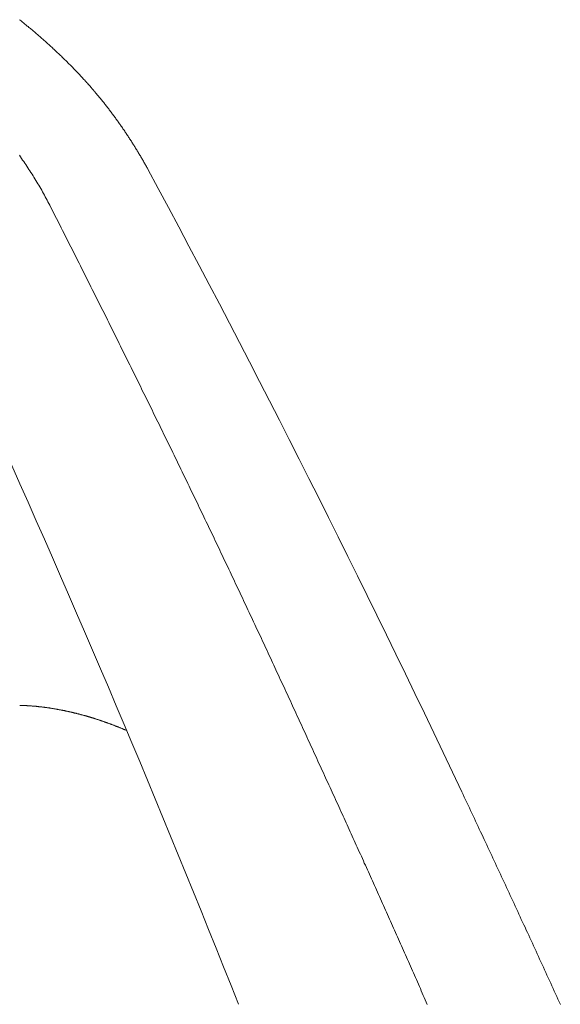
# Model space of a CAD drawing. Header units: millimetres. Extents: x -2274 to 12297, y -16157 to 26321.
# Tile 75 of 256: x -76 to -70, y -7059 to -7048. Entities that reach past the tile are written whole.
import ezdxf

# ---------------------------------------------------------------- set-up
doc = ezdxf.new("R2010")
doc.units = ezdxf.units.MM

msp = doc.modelspace()

# ---------------------------------------------------------------- linework, layer by layer
at = {"color": 253, "linetype": 'ByBlock', "lineweight": 13}
for points in [[(-70.892, -7056.197, 0.013056), (-74.366, -7049.306)], [(-73.364, -7058.547, 0.01172), (-76.148, -7051.974)]]:
    msp.add_lwpolyline(points, format="xyb", dxfattribs=at)
at = {"color": 253, "lineweight": 13}
for points in [[(-74.367, -7049.306, 0), (-74.372, -7049.296, 0), (-74.377, -7049.286, 0), (-74.383, -7049.277, 0), (-74.389, -7049.267, 0), (-74.394, -7049.257, 0), (-74.4, -7049.247, 0), (-74.405, -7049.238, 0), (-74.411, -7049.228, 0), (-74.416, -7049.218, 0), (-74.422, -7049.208, 0), (-74.428, -7049.199, 0), (-74.433, -7049.189, 0), (-74.439, -7049.179, 0), (-74.445, -7049.17, 0), (-74.45, -7049.16, 0), (-74.456, -7049.151, 0), (-74.462, -7049.141, 0), (-74.468, -7049.131, 0), (-74.473, -7049.122, 0), (-74.479, -7049.112, 0), (-74.485, -7049.103, 0), (-74.491, -7049.093, 0), (-74.497, -7049.083, 0), (-74.503, -7049.074, 0), (-74.509, -7049.064, 0), (-74.514, -7049.055, 0), (-74.52, -7049.045, 0), (-74.526, -7049.036, 0), (-74.532, -7049.026, 0), (-74.538, -7049.017, 0), (-74.544, -7049.007, 0), (-74.55, -7048.998, 0), (-74.556, -7048.989, 0), (-74.563, -7048.979, 0), (-74.569, -7048.97, 0), (-74.575, -7048.96, 0), (-74.581, -7048.951, 0), (-74.587, -7048.942, 0), (-74.593, -7048.932, 0), (-74.599, -7048.923, 0), (-74.606, -7048.913, 0), (-74.612, -7048.904, 0), (-74.618, -7048.895, 0), (-74.624, -7048.886, 0), (-74.631, -7048.876, 0), (-74.637, -7048.867, 0), (-74.643, -7048.858, 0), (-74.65, -7048.849, 0), (-74.656, -7048.839, 0), (-74.662, -7048.83, 0), (-74.669, -7048.821, 0), (-74.675, -7048.812, 0), (-74.682, -7048.803, 0), (-74.688, -7048.793, 0), (-74.695, -7048.784, 0), (-74.701, -7048.775, 0), (-74.708, -7048.766, 0), (-74.714, -7048.757, 0), (-74.721, -7048.748, 0), (-74.727, -7048.739, 0), (-74.734, -7048.73, 0), (-74.741, -7048.721, 0), (-74.747, -7048.712, 0), (-74.754, -7048.703, 0), (-74.761, -7048.694, 0), (-74.767, -7048.685, 0), (-74.774, -7048.676, 0), (-74.781, -7048.667, 0), (-74.788, -7048.658, 0), (-74.794, -7048.649, 0), (-74.801, -7048.64, 0), (-74.808, -7048.631, 0), (-74.815, -7048.622, 0), (-74.822, -7048.613, 0), (-74.829, -7048.605, 0), (-74.836, -7048.596, 0), (-74.843, -7048.587, 0), (-74.849, -7048.578, 0), (-74.856, -7048.569, 0), (-74.863, -7048.561, 0), (-74.87, -7048.552, 0), (-74.878, -7048.543, 0), (-74.885, -7048.535, 0), (-74.892, -7048.526, 0), (-74.899, -7048.517, 0), (-74.906, -7048.509, 0), (-74.913, -7048.5, 0), (-74.92, -7048.491, 0), (-74.927, -7048.483, 0), (-74.935, -7048.474, 0), (-74.942, -7048.465, 0), (-74.949, -7048.457, 0), (-74.956, -7048.448, 0), (-74.964, -7048.44, 0), (-74.971, -7048.431, 0), (-74.978, -7048.423, 0), (-74.986, -7048.414, 0), (-74.993, -7048.406, 0), (-75, -7048.397, 0), (-75.008, -7048.389, 0), (-75.015, -7048.381, 0), (-75.022, -7048.372, 0), (-75.03, -7048.364, 0), (-75.037, -7048.355, 0), (-75.045, -7048.347, 0), (-75.052, -7048.339, 0), (-75.06, -7048.33, 0), (-75.067, -7048.322, 0), (-75.075, -7048.314, 0), (-75.082, -7048.306, 0), (-75.09, -7048.297, 0), (-75.098, -7048.289, 0), (-75.105, -7048.281, 0), (-75.113, -7048.273, 0), (-75.121, -7048.264, 0), (-75.128, -7048.256, 0), (-75.136, -7048.248, 0), (-75.144, -7048.24, 0), (-75.151, -7048.232, 0), (-75.159, -7048.224, 0), (-75.167, -7048.216, 0), (-75.175, -7048.208, 0), (-75.182, -7048.2, 0), (-75.19, -7048.192, 0), (-75.198, -7048.183, 0), (-75.206, -7048.175, 0), (-75.214, -7048.167, 0), (-75.222, -7048.16, 0), (-75.229, -7048.152, 0), (-75.237, -7048.144, 0), (-75.245, -7048.136, 0), (-75.253, -7048.128, 0), (-75.261, -7048.12, 0), (-75.269, -7048.112, 0), (-75.277, -7048.104, 0), (-75.285, -7048.096, 0), (-75.293, -7048.088, 0), (-75.301, -7048.081, 0), (-75.309, -7048.073, 0), (-75.317, -7048.065, 0), (-75.325, -7048.057, 0), (-75.333, -7048.049, 0), (-75.341, -7048.042, 0), (-75.349, -7048.034, 0), (-75.358, -7048.026, 0), (-75.366, -7048.019, 0), (-75.374, -7048.011, 0), (-75.382, -7048.003, 0), (-75.39, -7047.996, 0), (-75.398, -7047.988, 0), (-75.407, -7047.98, 0), (-75.415, -7047.973, 0), (-75.423, -7047.965, 0), (-75.431, -7047.958, 0), (-75.44, -7047.95, 0), (-75.448, -7047.942, 0), (-75.456, -7047.935, 0), (-75.464, -7047.927, 0), (-75.473, -7047.92, 0), (-75.481, -7047.912, 0), (-75.489, -7047.905, 0), (-75.498, -7047.897, 0), (-75.506, -7047.89, 0), (-75.514, -7047.882, 0), (-75.523, -7047.875, 0), (-75.531, -7047.868, 0), (-75.54, -7047.86, 0), (-75.548, -7047.853, 0), (-75.556, -7047.845, 0), (-75.565, -7047.838, 0), (-75.573, -7047.831, 0), (-75.582, -7047.823, 0), (-75.59, -7047.816, 0), (-75.599, -7047.809, 0), (-75.607, -7047.801, 0), (-75.616, -7047.794, 0), (-75.624, -7047.787, 0), (-75.633, -7047.78, 0), (-75.641, -7047.772, 0), (-75.65, -7047.765, 0), (-75.659, -7047.758, 0), (-75.667, -7047.751, 0), (-75.676, -7047.744, 0), (-75.684, -7047.737, 0), (-75.693, -7047.729, 0), (-75.702, -7047.722, 0), (-75.71, -7047.715, 0), (-75.719, -7047.708, 0), (-75.728, -7047.701, 0), (-75.737, -7047.694, 0), (-75.745, -7047.687, 0), (-75.754, -7047.68, 0), (-75.763, -7047.673, 0), (-75.771, -7047.666, 0), (-75.78, -7047.659, 0), (-75.789, -7047.652, 0)], [(-75.79, -7049.153, 0), (-75.778, -7049.17, 0), (-75.766, -7049.187, 0), (-75.754, -7049.205, 0), (-75.742, -7049.222, 0), (-75.731, -7049.239, 0), (-75.719, -7049.256, 0), (-75.707, -7049.274, 0), (-75.696, -7049.291, 0), (-75.684, -7049.308, 0), (-75.673, -7049.326, 0), (-75.662, -7049.344, 0), (-75.65, -7049.361, 0), (-75.639, -7049.379, 0), (-75.628, -7049.396, 0), (-75.617, -7049.414, 0), (-75.607, -7049.432, 0), (-75.596, -7049.45, 0), (-75.585, -7049.468, 0), (-75.574, -7049.485, 0), (-75.564, -7049.503, 0), (-75.554, -7049.521, 0), (-75.543, -7049.539, 0), (-75.533, -7049.558, 0), (-75.523, -7049.576, 0), (-75.513, -7049.594, 0), (-75.503, -7049.612, 0), (-75.493, -7049.63, 0), (-75.483, -7049.649, 0), (-75.473, -7049.667, 0), (-75.464, -7049.685, 0), (-75.454, -7049.704, 0), (-75.445, -7049.722, 0)], [(-72.218, -7056.439, 0), (-72.23, -7056.413, 0), (-72.242, -7056.386, 0), (-72.254, -7056.36, 0), (-72.266, -7056.333, 0), (-72.278, -7056.306, 0), (-72.291, -7056.28, 0), (-72.303, -7056.253, 0), (-72.315, -7056.227, 0), (-72.327, -7056.2, 0), (-72.339, -7056.173, 0), (-72.351, -7056.147, 0), (-72.363, -7056.12, 0), (-72.376, -7056.094, 0), (-72.388, -7056.067, 0), (-72.4, -7056.041, 0), (-72.412, -7056.014, 0), (-72.424, -7055.987, 0), (-72.436, -7055.961, 0), (-72.449, -7055.934, 0), (-72.461, -7055.908, 0), (-72.473, -7055.881, 0), (-72.485, -7055.855, 0), (-72.497, -7055.828, 0), (-72.509, -7055.801, 0), (-72.522, -7055.775, 0), (-72.534, -7055.748, 0), (-72.546, -7055.722, 0), (-72.558, -7055.695, 0), (-72.57, -7055.669, 0), (-72.583, -7055.642, 0), (-72.595, -7055.616, 0), (-72.607, -7055.589, 0), (-72.619, -7055.562, 0), (-72.631, -7055.536, 0), (-72.644, -7055.509, 0), (-72.656, -7055.483, 0), (-72.668, -7055.456, 0), (-72.68, -7055.43, 0), (-72.692, -7055.403, 0), (-72.705, -7055.377, 0), (-72.717, -7055.35, 0), (-72.729, -7055.323, 0), (-72.741, -7055.297, 0), (-72.754, -7055.27, 0), (-72.766, -7055.244, 0), (-72.778, -7055.217, 0), (-72.79, -7055.191, 0), (-72.803, -7055.164, 0), (-72.815, -7055.138, 0), (-72.827, -7055.111, 0), (-72.839, -7055.085, 0), (-72.852, -7055.058, 0), (-72.864, -7055.032, 0), (-72.876, -7055.005, 0), (-72.888, -7054.979, 0), (-72.901, -7054.952, 0), (-72.913, -7054.925, 0), (-72.925, -7054.899, 0), (-72.938, -7054.872, 0), (-72.95, -7054.846, 0), (-72.962, -7054.819, 0), (-72.974, -7054.793, 0), (-72.987, -7054.766, 0), (-72.999, -7054.74, 0), (-73.011, -7054.713, 0), (-73.024, -7054.687, 0), (-73.036, -7054.66, 0), (-73.048, -7054.634, 0), (-73.061, -7054.607, 0), (-73.073, -7054.581, 0), (-73.085, -7054.554, 0), (-73.098, -7054.528, 0), (-73.11, -7054.501, 0), (-73.122, -7054.475, 0), (-73.135, -7054.448, 0), (-73.147, -7054.422, 0), (-73.16, -7054.395, 0), (-73.172, -7054.369, 0), (-73.184, -7054.343, 0), (-73.197, -7054.316, 0), (-73.209, -7054.29, 0), (-73.221, -7054.263, 0), (-73.234, -7054.237, 0), (-73.246, -7054.21, 0), (-73.259, -7054.184, 0), (-73.271, -7054.157, 0), (-73.284, -7054.131, 0), (-73.296, -7054.104, 0), (-73.308, -7054.078, 0), (-73.321, -7054.051, 0), (-73.333, -7054.025, 0), (-73.346, -7053.999, 0), (-73.358, -7053.972, 0), (-73.371, -7053.946, 0), (-73.383, -7053.919, 0), (-73.396, -7053.893, 0), (-73.408, -7053.866, 0), (-73.421, -7053.84, 0), (-73.433, -7053.814, 0), (-73.446, -7053.787, 0), (-73.458, -7053.761, 0), (-73.471, -7053.734, 0), (-73.483, -7053.708, 0), (-73.496, -7053.682, 0), (-73.508, -7053.655, 0), (-73.521, -7053.629, 0), (-73.533, -7053.602, 0), (-73.546, -7053.576, 0), (-73.558, -7053.55, 0), (-73.571, -7053.523, 0), (-73.583, -7053.497, 0), (-73.596, -7053.47, 0), (-73.609, -7053.444, 0), (-73.621, -7053.418, 0), (-73.634, -7053.391, 0), (-73.646, -7053.365, 0), (-73.659, -7053.338, 0), (-73.672, -7053.312, 0), (-73.684, -7053.286, 0), (-73.697, -7053.259, 0), (-73.709, -7053.233, 0), (-73.722, -7053.207, 0), (-73.735, -7053.18, 0), (-73.747, -7053.154, 0), (-73.76, -7053.128, 0), (-73.773, -7053.101, 0), (-73.785, -7053.075, 0), (-73.798, -7053.049, 0), (-73.811, -7053.022, 0), (-73.823, -7052.996, 0), (-73.836, -7052.97, 0), (-73.849, -7052.943, 0), (-73.861, -7052.917, 0), (-73.874, -7052.891, 0), (-73.887, -7052.864, 0), (-73.899, -7052.838, 0), (-73.912, -7052.812, 0), (-73.925, -7052.785, 0), (-73.937, -7052.759, 0), (-73.95, -7052.733, 0), (-73.963, -7052.706, 0), (-73.976, -7052.68, 0), (-73.988, -7052.654, 0), (-74.001, -7052.627, 0), (-74.014, -7052.601, 0), (-74.027, -7052.575, 0), (-74.039, -7052.549, 0), (-74.052, -7052.522, 0), (-74.065, -7052.496, 0), (-74.078, -7052.47, 0), (-74.091, -7052.443, 0), (-74.103, -7052.417, 0), (-74.116, -7052.391, 0), (-74.129, -7052.365, 0), (-74.142, -7052.338, 0), (-74.155, -7052.312, 0), (-74.167, -7052.286, 0), (-74.18, -7052.259, 0), (-74.193, -7052.233, 0), (-74.206, -7052.207, 0), (-74.219, -7052.181, 0), (-74.231, -7052.154, 0), (-74.244, -7052.128, 0), (-74.257, -7052.102, 0), (-74.27, -7052.076, 0), (-74.283, -7052.049, 0), (-74.296, -7052.023, 0), (-74.309, -7051.997, 0), (-74.321, -7051.971, 0), (-74.334, -7051.944, 0), (-74.347, -7051.918, 0), (-74.36, -7051.892, 0), (-74.373, -7051.866, 0), (-74.386, -7051.84, 0), (-74.399, -7051.813, 0), (-74.412, -7051.787, 0), (-74.425, -7051.761, 0), (-74.438, -7051.735, 0), (-74.45, -7051.708, 0), (-74.463, -7051.682, 0), (-74.476, -7051.656, 0), (-74.489, -7051.63, 0), (-74.502, -7051.604, 0), (-74.515, -7051.577, 0), (-74.528, -7051.551, 0), (-74.541, -7051.525, 0), (-74.554, -7051.499, 0), (-74.567, -7051.473, 0), (-74.58, -7051.446, 0), (-74.593, -7051.42, 0), (-74.606, -7051.394, 0), (-74.619, -7051.368, 0), (-74.632, -7051.342, 0), (-74.645, -7051.316, 0), (-74.658, -7051.289, 0), (-74.671, -7051.263, 0), (-74.684, -7051.237, 0), (-74.697, -7051.211, 0), (-74.71, -7051.185, 0), (-74.723, -7051.158, 0), (-74.736, -7051.132, 0), (-74.749, -7051.106, 0), (-74.762, -7051.08, 0), (-74.775, -7051.054, 0), (-74.788, -7051.028, 0), (-74.801, -7051.001, 0), (-74.814, -7050.975, 0), (-74.827, -7050.949, 0), (-74.84, -7050.923, 0), (-74.853, -7050.897, 0), (-74.866, -7050.871, 0), (-74.879, -7050.845, 0), (-74.892, -7050.818, 0), (-74.905, -7050.792, 0), (-74.919, -7050.766, 0), (-74.932, -7050.74, 0), (-74.945, -7050.714, 0), (-74.958, -7050.688, 0), (-74.971, -7050.662, 0), (-74.984, -7050.636, 0), (-74.997, -7050.609, 0), (-75.01, -7050.583, 0), (-75.023, -7050.557, 0), (-75.036, -7050.531, 0), (-75.05, -7050.505, 0), (-75.063, -7050.479, 0), (-75.076, -7050.453, 0), (-75.089, -7050.427, 0), (-75.102, -7050.4, 0), (-75.115, -7050.374, 0), (-75.128, -7050.348, 0), (-75.141, -7050.322, 0), (-75.155, -7050.296, 0), (-75.168, -7050.27, 0), (-75.181, -7050.244, 0), (-75.194, -7050.218, 0), (-75.207, -7050.192, 0), (-75.22, -7050.166, 0), (-75.234, -7050.139, 0), (-75.247, -7050.113, 0), (-75.26, -7050.087, 0), (-75.273, -7050.061, 0), (-75.286, -7050.035, 0), (-75.299, -7050.009, 0), (-75.313, -7049.983, 0), (-75.326, -7049.957, 0), (-75.339, -7049.931, 0), (-75.352, -7049.905, 0), (-75.365, -7049.879, 0), (-75.379, -7049.853, 0), (-75.392, -7049.827, 0), (-75.405, -7049.8, 0), (-75.418, -7049.774, 0), (-75.432, -7049.748, 0), (-75.445, -7049.722, 0)], [(-75.786, -7055.239, 0), (-75.781, -7055.239, 0), (-75.775, -7055.24, 0), (-75.77, -7055.24, 0), (-75.764, -7055.24, 0), (-75.759, -7055.24, 0), (-75.753, -7055.24, 0), (-75.748, -7055.241, 0), (-75.742, -7055.241, 0), (-75.737, -7055.241, 0), (-75.731, -7055.241, 0), (-75.726, -7055.242, 0), (-75.72, -7055.242, 0), (-75.715, -7055.242, 0), (-75.709, -7055.242, 0), (-75.704, -7055.243, 0), (-75.698, -7055.243, 0), (-75.693, -7055.243, 0), (-75.688, -7055.244, 0), (-75.682, -7055.244, 0), (-75.677, -7055.245, 0), (-75.671, -7055.245, 0), (-75.666, -7055.245, 0), (-75.66, -7055.246, 0), (-75.655, -7055.246, 0), (-75.649, -7055.247, 0), (-75.644, -7055.247, 0), (-75.638, -7055.247, 0), (-75.633, -7055.248, 0), (-75.627, -7055.248, 0), (-75.622, -7055.249, 0), (-75.616, -7055.249, 0), (-75.611, -7055.25, 0), (-75.605, -7055.25, 0), (-75.6, -7055.251, 0), (-75.595, -7055.251, 0), (-75.589, -7055.252, 0), (-75.584, -7055.253, 0), (-75.578, -7055.253, 0), (-75.573, -7055.254, 0), (-75.567, -7055.254, 0), (-75.562, -7055.255, 0), (-75.556, -7055.256, 0), (-75.551, -7055.256, 0), (-75.545, -7055.257, 0), (-75.54, -7055.257, 0), (-75.534, -7055.258, 0), (-75.529, -7055.259, 0), (-75.524, -7055.259, 0), (-75.518, -7055.26, 0), (-75.513, -7055.261, 0), (-75.507, -7055.262, 0), (-75.502, -7055.262, 0), (-75.496, -7055.263, 0), (-75.491, -7055.264, 0), (-75.485, -7055.264, 0), (-75.48, -7055.265, 0), (-75.475, -7055.266, 0), (-75.469, -7055.267, 0), (-75.464, -7055.268, 0), (-75.458, -7055.268, 0), (-75.453, -7055.269, 0), (-75.447, -7055.27, 0), (-75.442, -7055.271, 0), (-75.437, -7055.272, 0), (-75.431, -7055.273, 0), (-75.426, -7055.273, 0), (-75.42, -7055.274, 0), (-75.415, -7055.275, 0), (-75.41, -7055.276, 0), (-75.404, -7055.277, 0), (-75.399, -7055.278, 0), (-75.393, -7055.279, 0), (-75.388, -7055.28, 0), (-75.382, -7055.281, 0), (-75.377, -7055.282, 0), (-75.372, -7055.283, 0), (-75.366, -7055.284, 0), (-75.361, -7055.285, 0), (-75.355, -7055.286, 0), (-75.35, -7055.287, 0), (-75.345, -7055.288, 0), (-75.339, -7055.289, 0), (-75.334, -7055.29, 0), (-75.329, -7055.291, 0), (-75.323, -7055.292, 0), (-75.318, -7055.293, 0), (-75.312, -7055.294, 0), (-75.307, -7055.295, 0), (-75.302, -7055.296, 0), (-75.296, -7055.297, 0), (-75.291, -7055.298, 0), (-75.285, -7055.299, 0), (-75.28, -7055.3, 0), (-75.275, -7055.302, 0), (-75.269, -7055.303, 0), (-75.264, -7055.304, 0), (-75.259, -7055.305, 0), (-75.253, -7055.306, 0), (-75.248, -7055.307, 0), (-75.243, -7055.309, 0), (-75.237, -7055.31, 0), (-75.232, -7055.311, 0), (-75.226, -7055.312, 0), (-75.221, -7055.313, 0), (-75.216, -7055.315, 0), (-75.21, -7055.316, 0), (-75.205, -7055.317, 0), (-75.2, -7055.318, 0), (-75.194, -7055.32, 0), (-75.189, -7055.321, 0), (-75.184, -7055.322, 0), (-75.178, -7055.324, 0), (-75.173, -7055.325, 0), (-75.168, -7055.326, 0), (-75.162, -7055.327, 0), (-75.157, -7055.329, 0), (-75.152, -7055.33, 0), (-75.146, -7055.332, 0), (-75.141, -7055.333, 0), (-75.136, -7055.334, 0), (-75.131, -7055.336, 0), (-75.125, -7055.337, 0), (-75.12, -7055.338, 0), (-75.115, -7055.34, 0), (-75.109, -7055.341, 0), (-75.104, -7055.343, 0), (-75.099, -7055.344, 0), (-75.093, -7055.345, 0), (-75.088, -7055.347, 0), (-75.083, -7055.348, 0), (-75.077, -7055.35, 0), (-75.072, -7055.351, 0), (-75.067, -7055.353, 0), (-75.062, -7055.354, 0), (-75.056, -7055.356, 0), (-75.051, -7055.357, 0), (-75.046, -7055.359, 0), (-75.041, -7055.36, 0), (-75.035, -7055.362, 0), (-75.03, -7055.363, 0), (-75.025, -7055.365, 0), (-75.019, -7055.366, 0), (-75.014, -7055.368, 0), (-75.009, -7055.37, 0), (-75.004, -7055.371, 0), (-74.998, -7055.373, 0), (-74.993, -7055.374, 0), (-74.988, -7055.376, 0), (-74.983, -7055.378, 0), (-74.977, -7055.379, 0), (-74.972, -7055.381, 0), (-74.967, -7055.382, 0), (-74.962, -7055.384, 0), (-74.956, -7055.386, 0), (-74.951, -7055.387, 0), (-74.946, -7055.389, 0), (-74.941, -7055.391, 0), (-74.936, -7055.392, 0), (-74.93, -7055.394, 0), (-74.925, -7055.396, 0), (-74.92, -7055.397, 0), (-74.915, -7055.399, 0), (-74.909, -7055.401, 0), (-74.904, -7055.403, 0), (-74.899, -7055.404, 0), (-74.894, -7055.406, 0), (-74.889, -7055.408, 0), (-74.883, -7055.41, 0), (-74.878, -7055.411, 0), (-74.873, -7055.413, 0), (-74.868, -7055.415, 0), (-74.863, -7055.417, 0), (-74.857, -7055.419, 0), (-74.852, -7055.42, 0), (-74.847, -7055.422, 0), (-74.842, -7055.424, 0), (-74.837, -7055.426, 0), (-74.832, -7055.428, 0), (-74.826, -7055.429, 0), (-74.821, -7055.431, 0), (-74.816, -7055.433, 0), (-74.811, -7055.435, 0), (-74.806, -7055.437, 0), (-74.801, -7055.439, 0), (-74.795, -7055.441, 0), (-74.79, -7055.443, 0), (-74.785, -7055.444, 0), (-74.78, -7055.446, 0), (-74.775, -7055.448, 0), (-74.77, -7055.45, 0), (-74.765, -7055.452, 0), (-74.759, -7055.454, 0), (-74.754, -7055.456, 0), (-74.749, -7055.458, 0), (-74.744, -7055.46, 0), (-74.739, -7055.462, 0), (-74.734, -7055.464, 0), (-74.729, -7055.466, 0), (-74.724, -7055.468, 0), (-74.718, -7055.47, 0), (-74.713, -7055.472, 0), (-74.708, -7055.474, 0), (-74.703, -7055.476, 0), (-74.698, -7055.478, 0), (-74.693, -7055.48, 0), (-74.688, -7055.482, 0), (-74.683, -7055.484, 0), (-74.678, -7055.486, 0), (-74.673, -7055.488, 0), (-74.667, -7055.49, 0), (-74.662, -7055.492, 0), (-74.657, -7055.494, 0), (-74.652, -7055.496, 0), (-74.647, -7055.498, 0), (-74.642, -7055.501, 0), (-74.637, -7055.503, 0), (-74.632, -7055.505, 0), (-74.627, -7055.507, 0), (-74.622, -7055.509, 0), (-74.617, -7055.511, 0), (-74.612, -7055.513, 0), (-74.607, -7055.515, 0), (-74.602, -7055.518, 0)], [(-70.892, -7056.197, 0), (-70.878, -7056.226, 0), (-70.864, -7056.256, 0), (-70.85, -7056.285, 0), (-70.836, -7056.314, 0), (-70.822, -7056.344, 0), (-70.808, -7056.373, 0), (-70.795, -7056.402, 0), (-70.781, -7056.432, 0), (-70.767, -7056.461, 0), (-70.753, -7056.49, 0), (-70.739, -7056.52, 0), (-70.726, -7056.549, 0), (-70.712, -7056.578, 0), (-70.698, -7056.608, 0), (-70.684, -7056.637, 0), (-70.67, -7056.666, 0), (-70.657, -7056.696, 0), (-70.643, -7056.725, 0), (-70.629, -7056.754, 0), (-70.615, -7056.784, 0), (-70.602, -7056.813, 0), (-70.588, -7056.843, 0), (-70.574, -7056.872, 0), (-70.56, -7056.901, 0), (-70.547, -7056.931, 0), (-70.533, -7056.96, 0), (-70.519, -7056.989, 0), (-70.506, -7057.019, 0), (-70.492, -7057.048, 0), (-70.478, -7057.078, 0), (-70.464, -7057.107, 0), (-70.451, -7057.136, 0), (-70.437, -7057.166, 0), (-70.423, -7057.195, 0), (-70.41, -7057.225, 0), (-70.396, -7057.254, 0), (-70.382, -7057.283, 0), (-70.369, -7057.313, 0), (-70.355, -7057.342, 0), (-70.341, -7057.372, 0), (-70.328, -7057.401, 0), (-70.314, -7057.431, 0), (-70.301, -7057.46, 0), (-70.287, -7057.489, 0), (-70.273, -7057.519, 0), (-70.26, -7057.548, 0), (-70.246, -7057.578, 0), (-70.233, -7057.607, 0), (-70.219, -7057.637, 0), (-70.205, -7057.666, 0), (-70.192, -7057.695, 0), (-70.178, -7057.725, 0), (-70.165, -7057.754, 0), (-70.151, -7057.784, 0), (-70.138, -7057.813, 0), (-70.124, -7057.843, 0), (-70.111, -7057.872, 0), (-70.097, -7057.902, 0), (-70.084, -7057.931, 0), (-70.07, -7057.961, 0), (-70.057, -7057.99, 0), (-70.043, -7058.02, 0), (-70.03, -7058.049, 0), (-70.016, -7058.079, 0), (-70.003, -7058.108, 0), (-69.989, -7058.138, 0), (-69.976, -7058.167, 0), (-69.962, -7058.197, 0), (-69.949, -7058.226, 0), (-69.935, -7058.256, 0), (-69.922, -7058.285, 0), (-69.908, -7058.315, 0), (-69.895, -7058.344, 0), (-69.881, -7058.374, 0), (-69.868, -7058.403, 0), (-69.855, -7058.433, 0), (-69.841, -7058.462, 0), (-69.828, -7058.492, 0), (-69.814, -7058.521, 0), (-69.801, -7058.551, 0)], [(-72.218, -7056.439, 0), (-72.206, -7056.464, 0), (-72.195, -7056.489, 0), (-72.184, -7056.514, 0), (-72.173, -7056.538, 0), (-72.161, -7056.563, 0), (-72.15, -7056.588, 0), (-72.139, -7056.612, 0), (-72.128, -7056.637, 0), (-72.116, -7056.662, 0), (-72.105, -7056.687, 0), (-72.094, -7056.711, 0), (-72.083, -7056.736, 0), (-72.071, -7056.761, 0), (-72.06, -7056.786, 0), (-72.049, -7056.81, 0), (-72.038, -7056.835, 0), (-72.027, -7056.86, 0), (-72.015, -7056.885, 0), (-72.004, -7056.909, 0), (-71.993, -7056.934, 0), (-71.982, -7056.959, 0), (-71.971, -7056.984, 0), (-71.959, -7057.009, 0), (-71.948, -7057.033, 0), (-71.937, -7057.058, 0), (-71.926, -7057.083, 0), (-71.915, -7057.108, 0), (-71.904, -7057.132, 0), (-71.892, -7057.157, 0), (-71.881, -7057.182, 0), (-71.87, -7057.207, 0), (-71.859, -7057.232, 0), (-71.848, -7057.256, 0), (-71.837, -7057.281, 0), (-71.825, -7057.306, 0), (-71.814, -7057.331, 0), (-71.803, -7057.356, 0), (-71.792, -7057.38, 0), (-71.781, -7057.405, 0), (-71.77, -7057.43, 0), (-71.759, -7057.455, 0), (-71.748, -7057.48, 0), (-71.737, -7057.504, 0), (-71.725, -7057.529, 0), (-71.714, -7057.554, 0), (-71.703, -7057.579, 0), (-71.692, -7057.604, 0), (-71.681, -7057.628, 0), (-71.67, -7057.653, 0), (-71.659, -7057.678, 0), (-71.648, -7057.703, 0), (-71.637, -7057.728, 0), (-71.626, -7057.753, 0), (-71.615, -7057.777, 0), (-71.604, -7057.802, 0), (-71.593, -7057.827, 0), (-71.582, -7057.852, 0), (-71.571, -7057.877, 0), (-71.56, -7057.902, 0), (-71.549, -7057.926, 0), (-71.538, -7057.951, 0), (-71.527, -7057.976, 0), (-71.515, -7058.001, 0), (-71.504, -7058.026, 0), (-71.493, -7058.051, 0), (-71.482, -7058.075, 0), (-71.471, -7058.1, 0), (-71.46, -7058.125, 0), (-71.449, -7058.15, 0), (-71.439, -7058.175, 0), (-71.428, -7058.2, 0), (-71.417, -7058.225, 0), (-71.406, -7058.249, 0), (-71.395, -7058.274, 0), (-71.384, -7058.299, 0), (-71.373, -7058.324, 0), (-71.362, -7058.349, 0), (-71.351, -7058.374, 0), (-71.34, -7058.399, 0), (-71.329, -7058.424, 0), (-71.318, -7058.448, 0), (-71.307, -7058.473, 0), (-71.296, -7058.498, 0), (-71.285, -7058.523, 0), (-71.274, -7058.548, 0)]]:
    msp.add_polyline3d(points, dxfattribs=at)

doc.saveas('drawing.dxf')
